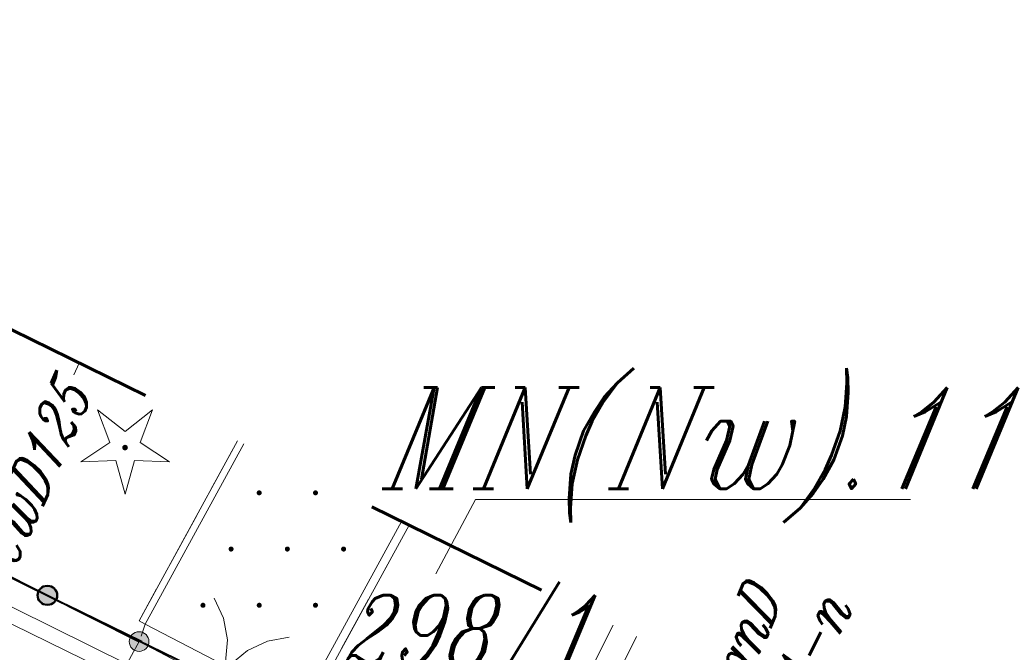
# Model space of a CAD drawing. Header units: millimetres. Extents: x -368 to -158, y 9368 to 9578.
# Tile 20 of 48: x -249 to -232, y 9489 to 9500. Entities that reach past the tile are written whole.
import ezdxf
from ezdxf.enums import TextEntityAlignment as Align

# ---------------------------------------------------------------- set-up
doc = ezdxf.new("R2010")
doc.units = ezdxf.units.MM
for name, pattern in [('Rakowicka 531_1 wstępna wersja$0$DGN Style 5', [7.845798, 3.362485, -4.483313]), ('Rakowicka 531_1 wstępna wersja$0$KTCR02-500', [1.5, 1, -0.5]), ('Rakowicka 531_1 wstępna wersja$0$KTJZ01-500', [2, 1.5, -0.5]), ('Rakowicka 531_1 wstępna wersja$0$PTTU04-500', [1.5, 1, -0.5])]:
    doc.linetypes.add(name, pattern=pattern)
doc.layers.add('-- RAMKA', color=11, linetype='Continuous')
for name, color, linetype, lineweight in [('Rakowicka 531_1 wstępna wersja$0$EGBD03', 250, 'Continuous', 0), ('Rakowicka 531_1 wstępna wersja$0$EPGPO_216', 7, 'Continuous', 0), ('Rakowicka 531_1 wstępna wersja$0$EPUPZ_251', 7, 'Continuous', 0), ('Rakowicka 531_1 wstępna wersja$0$GESIWP', 250, 'Continuous', 13), ('Rakowicka 531_1 wstępna wersja$0$GSLKBR', 250, 'Continuous', 13), ('Rakowicka 531_1 wstępna wersja$0$GSSIMO', 250, 'Continuous', 13), ('Rakowicka 531_1 wstępna wersja$0$KTCR02', 250, 'Continuous', 0), ('Rakowicka 531_1 wstępna wersja$0$KTJZ01', 250, 'Continuous', 0), ('Rakowicka 531_1 wstępna wersja$0$KTOK05_01', 250, 'Continuous', 0), ('Rakowicka 531_1 wstępna wersja$0$OBOP01_01', 250, 'Continuous', 0), ('Rakowicka 531_1 wstępna wersja$0$PTTU04', 250, 'Continuous', 0), ('Rakowicka 531_1 wstępna wersja$0$SUPC_01', 250, 'Continuous', 0), ('Rakowicka 531_1 wstępna wersja$0$SUPE_01', 250, 'Continuous', 0), ('Rakowicka 531_1 wstępna wersja$0$SUPG_01', 250, 'Continuous', 0), ('Rakowicka 531_1 wstępna wersja$0$SUPW_01', 250, 'Continuous', 0)]:
    doc.layers.add(name, color=color, linetype=linetype, lineweight=lineweight)
doc.layers.add('Rakowicka 531_1 wstępna wersja$0$GEPPGD', color=7, linetype='Continuous', lineweight=13, true_color=0x008000)
doc.styles.add('Rakowicka 531_1 wstępna wersja$0$Style-ITALIC_1250 I 0.20944', font='ITALIC_1250.shx', dxfattribs={"oblique": 12})

# ---------------------------------------------------------------- blocks, each defined once
blk = doc.blocks.new('Rakowicka 531_1 wstępna wersja$0$OBOP01_01_1')
at = {"layer": 'Rakowicka 531_1 wstępna wersja$0$OBOP01_01', "linetype": 'Continuous', "lineweight": 13}
h = blk.add_hatch(color=96, dxfattribs=at)
edge = h.paths.add_edge_path()
edge.add_arc((0, 0), 0.05, 0, 360)
at = {"layer": 'Rakowicka 531_1 wstępna wersja$0$OBOP01_01', "color": 96, "linetype": 'Continuous', "lineweight": 13, "flags": 128}
blk.add_lwpolyline([(0, -0.829), (-0.167, -0.23), (-0.788, -0.256), (-0.271, 0.088), (-0.487, 0.671), (0, 0.285), (0.487, 0.671), (0.271, 0.088), (0.788, -0.256), (0.167, -0.23), (0, -0.829)], close=True, dxfattribs=at)
blk = doc.blocks.new('Rakowicka 531_1 wstępna wersja$0$GSLKBR1')
at = {"layer": 'Rakowicka 531_1 wstępna wersja$0$GSLKBR', "color": 250, "linetype": 'Continuous', "lineweight": 13, "flags": 128}
for points in [[(12.99038, 7.5), (10.6066, 4.3934), (7.5, 2.00962), (3.88229, 0.51111), (0, 0)], [(0, 0), (3.88229, -0.51111), (7.5, -2.00962), (10.6066, -4.3934), (12.99038, -7.5)]]:
    blk.add_lwpolyline(points, dxfattribs=at)
blk = doc.blocks.new('Rakowicka 531_1 wstępna wersja$0$GESIWP1')
blk.add_hatch(color=0).paths.add_polyline_path([(0, -0.45), (-0.11647, -0.43467), (-0.225, -0.38971), (-0.3182, -0.3182), (-0.38971, -0.225), (-0.43467, -0.11647), (-0.45, 0), (-0.43467, 0.11647), (-0.38971, 0.225), (-0.3182, 0.3182), (-0.225, 0.38971), (-0.11647, 0.43467), (0, 0.45), (0.11647, 0.43467), (0.225, 0.38971), (0.3182, 0.3182), (0.38971, 0.225), (0.43467, 0.11647), (0.45, 0), (0.43467, -0.11647), (0.38971, -0.225), (0.3182, -0.3182), (0.225, -0.38971), (0.11647, -0.43467)])
blk = doc.blocks.new('Rakowicka 531_1 wstępna wersja')
at = {"layer": 'Rakowicka 531_1 wstępna wersja$0$KTOK05_01', "linetype": 'Continuous', "lineweight": 40}
h = blk.add_hatch(color=250, dxfattribs=at)
edge = h.paths.add_edge_path()
edge.add_arc((7425359.059, 5549060.372), 0.17, 0, 360)
at = {"layer": 'Rakowicka 531_1 wstępna wersja$0$KTOK05_01', "linetype": 'Continuous', "lineweight": 13}
h = blk.add_hatch(color=250, dxfattribs=at)
edge = h.paths.add_edge_path()
edge.add_arc((7425360.69, 5549059.55), 0.175, 0, 360)
at = {"layer": 'Rakowicka 531_1 wstępna wersja$0$EGBD03', "color": 96, "linetype": 'Continuous', "lineweight": 13, "flags": 128}
for points in [[(7425377.48, 5549032.21), (7425364.05, 5549039.31), (7425363.81, 5549038.86), (7425355.7, 5549042.97), (7425349.9, 5549045.91), (7425316.05, 5549062.26), (7425311.57, 5549064.57), (7425306.63, 5549067.13), (7425295.44, 5549072.28), (7425303.71, 5549087.75), (7425305.85, 5549086.73), (7425311.48, 5549083.92), (7425328.84, 5549075.25), (7425337.39, 5549070.98), (7425355.94, 5549061.91), (7425374.38, 5549052.81), (7425383.03, 5549048.34)], [(7425376.136, 5549056.393), (7425374.38, 5549052.81), (7425355.94, 5549061.91), (7425357.674, 5549065.46)]]:
    blk.add_lwpolyline(points, dxfattribs=at)
at = {"layer": 'Rakowicka 531_1 wstępna wersja$0$EPGPO_216', "color": 8, "linetype": 'Continuous', "lineweight": 40}
blk.add_line((7425360.739, 5549059.542), (7425359.394, 5549060.205), dxfattribs=at)
at = {"layer": 'Rakowicka 531_1 wstępna wersja$0$EPGPO_216', "color": 8, "linetype": 'Continuous', "lineweight": 13, "flags": 128}
blk.add_lwpolyline([(7425374.404, 5549062.079), (7425366.668, 5549062.079), (7425365.963, 5549060.754)], dxfattribs=at)
at = {"layer": 'Rakowicka 531_1 wstępna wersja$0$EPUPZ_251', "color": 8, "linetype": 'Continuous', "lineweight": 40}
for p, q in [((7425358.426, 5549060.683), (7425359.323, 5549060.241)), ((7425359.682, 5549060.064), (7425359.838, 5549059.986)), ((7425360.152, 5549059.831), (7425360.309, 5549059.754)), ((7425360.668, 5549059.577), (7425361.565, 5549059.134))]:
    blk.add_line(p, q, dxfattribs=at)
at = {"layer": 'Rakowicka 531_1 wstępna wersja$0$GEPPGD', "color": 250, "linetype": 'Rakowicka 531_1 wstępna wersja$0$DGN Style 5', "lineweight": 70, "flags": 128}
blk.add_lwpolyline([(7425284.958, 5549147.04), (7425252.6, 5549083.92), (7425409.418, 5549006.623), (7425423.137, 5549033.307), (7425330.222, 5549078.944), (7425348.524, 5549115.33), (7425284.958, 5549147.04)], close=True, dxfattribs=at)
at = {"layer": 'Rakowicka 531_1 wstępna wersja$0$GESIWP', "color": 250, "linetype": 'Continuous', "lineweight": 13, "flags": 128}
blk.add_lwpolyline([(7425362.551, 5549063.065), (7425360.8, 5549059.86), (7425363.57, 5549058.42), (7425365.356, 5549061.687)], dxfattribs=at)
at = {"layer": 'Rakowicka 531_1 wstępna wersja$0$GSSIMO', "color": 250, "linetype": 'Continuous', "lineweight": 13, "flags": 128}
for points in [[(7425362.438, 5549063.121), (7425360.69, 5549059.92), (7425360.8, 5549059.86), (7425362.551, 5549063.065)], [(7425365.356, 5549061.687), (7425363.57, 5549058.42), (7425363.7, 5549058.35), (7425365.489, 5549061.622)]]:
    blk.add_lwpolyline(points, dxfattribs=at)
at = {"layer": 'Rakowicka 531_1 wstępna wersja$0$KTCR02', "color": 250, "linetype": 'Rakowicka 531_1 wstępna wersja$0$KTCR02-500', "lineweight": 13, "flags": 128}
blk.add_lwpolyline([(7425354.7, 5549059.6), (7425355.71, 5549062.06), (7425360.69, 5549059.55)], dxfattribs=at)
at = {"layer": 'Rakowicka 531_1 wstępna wersja$0$KTJZ01', "color": 250, "linetype": 'Rakowicka 531_1 wstępna wersja$0$KTJZ01-500', "lineweight": 13, "flags": 128}
blk.add_lwpolyline([(7425359.45, 5549057.3), (7425360.69, 5549059.55), (7425363.49, 5549058.09), (7425362.39, 5549055.95)], dxfattribs=at)
at = {"layer": 'Rakowicka 531_1 wstępna wersja$0$KTOK05_01', "color": 250, "linetype": 'Continuous', "lineweight": 40}
blk.add_line((7425355.71, 5549062.06), (7425360.69, 5549059.55), dxfattribs=at)
at = {"layer": 'Rakowicka 531_1 wstępna wersja$0$KTOK05_01', "color": 250, "linetype": 'Continuous', "lineweight": 13}
blk.add_line((7425363.49, 5549058.09), (7425360.69, 5549059.55), dxfattribs=at)
at = {"layer": 'Rakowicka 531_1 wstępna wersja$0$KTOK05_01', "color": 250, "linetype": 'Continuous', "lineweight": 40}
for radius in [0.175, 0.17]:
    blk.add_circle((7425359.059, 5549060.372), radius, dxfattribs=at)
at = {"layer": 'Rakowicka 531_1 wstępna wersja$0$KTOK05_01', "color": 250, "linetype": 'Continuous', "lineweight": 13}
blk.add_circle((7425360.69, 5549059.55), 0.175, dxfattribs=at)
at = {"layer": 'Rakowicka 531_1 wstępna wersja$0$PTTU04', "color": 250, "linetype": 'Rakowicka 531_1 wstępna wersja$0$PTTU04-500', "lineweight": 13, "flags": 128}
for points in [[(7425362.438, 5549063.121), (7425360.69, 5549059.92), (7425360.8, 5549059.86), (7425360.69, 5549059.55), (7425355.71, 5549062.06), (7425357.46, 5549065.566)], [(7425365.489, 5549061.622), (7425363.7, 5549058.35), (7425363.49, 5549058.09), (7425370.748, 5549054.616), (7425372.472, 5549058.192)]]:
    blk.add_lwpolyline(points, dxfattribs=at)
at = {"layer": 'Rakowicka 531_1 wstępna wersja$0$SUPC_01', "color": 212, "linetype": 'Continuous', "lineweight": 13, "flags": 128}
blk.add_lwpolyline([(7425359.531, 5549064.296), (7425359.623, 5549064.503)], dxfattribs=at)
at = {"layer": 'Rakowicka 531_1 wstępna wersja$0$SUPE_01', "color": 1, "linetype": 'Continuous', "lineweight": 13, "flags": 128}
for points in [[(7425371.485, 5549055.337), (7425370.63, 5549053.87), (7425345.324, 5549066.286)], [(7425372.436, 5549053.23), (7425371.38, 5549053.74), (7425353.717, 5549062.498)]]:
    blk.add_lwpolyline(points, dxfattribs=at)
at = {"layer": 'Rakowicka 531_1 wstępna wersja$0$SUPW_01', "color": 5, "linetype": 'Continuous', "lineweight": 13, "flags": 128}
for points in [[(7425367.944, 5549057.512), (7425369.119, 5549059.839)], [(7425369.236, 5549059.04), (7425369.53, 5549059.637)]]:
    blk.add_lwpolyline(points, dxfattribs=at)
at = {"layer": 'Rakowicka 531_1 wstępna wersja$0$GESIWP', "color": 250, "linetype": 'Continuous', "lineweight": 13, "xscale": 0.1, "yscale": 0.1, "zscale": 0.1}
for p in [(7425362.825, 5549062.195), (7425363.825, 5549062.195), (7425362.325, 5549061.195), (7425363.325, 5549061.195), (7425364.325, 5549061.195), (7425361.825, 5549060.195), (7425362.825, 5549060.195), (7425363.825, 5549060.195)]:
    blk.add_blockref('Rakowicka 531_1 wstępna wersja$0$GESIWP1', p, dxfattribs=at)
at = {"layer": 'Rakowicka 531_1 wstępna wersja$0$KTOK05_01', "color": 250, "linetype": 'Continuous', "lineweight": 13, "xscale": 0.1, "yscale": 0.1, "zscale": 0.1, "rotation": 62.46117664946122}
blk.add_blockref('Rakowicka 531_1 wstępna wersja$0$GSLKBR1', (7425362.09, 5549058.82), dxfattribs=at)
at = {"layer": 'Rakowicka 531_1 wstępna wersja$0$OBOP01_01', "color": 96, "linetype": 'Continuous', "lineweight": 13}
blk.add_blockref('Rakowicka 531_1 wstępna wersja$0$OBOP01_01_1', (7425360.44, 5549063), dxfattribs=at)
at = {"layer": 'Rakowicka 531_1 wstępna wersja$0$EGBD03', "color": 96, "linetype": 'Continuous', "lineweight": 30, "insert": (7425364.291, 5549058.708), "char_height": 1.25, "attachment_point": 7, "rotation": 359.9998, "line_spacing_factor": 0.6, "style": 'Rakowicka 531_1 wstępna wersja$0$Style-ITALIC_1250 I 0.20944'}
blk.add_mtext('\\H1x;\\W0.8;298/1', dxfattribs=at)
at = {"layer": 'Rakowicka 531_1 wstępna wersja$0$EPGPO_216', "color": 8, "linetype": 'Continuous', "lineweight": 30, "style": 'Rakowicka 531_1 wstępna wersja$0$Style-ITALIC_1250 I 0.20944', "oblique": 12, "width": 0.777778}
blk.add_text('MN(Nw).11', height=1.8, dxfattribs=at).set_placement((7425370.681, 5549063.167), align=Align.MIDDLE_CENTER)
at = {"layer": 'Rakowicka 531_1 wstępna wersja$0$SUPC_01', "color": 212, "linetype": 'Continuous', "lineweight": 13, "style": 'Rakowicka 531_1 wstępna wersja$0$Style-ITALIC_1250 I 0.20944', "oblique": 12, "width": 0.8}
blk.add_text('cwD125', height=0.75, rotation=66.0375, dxfattribs=at).set_placement((7425358.833, 5549062.566), align=Align.MIDDLE_CENTER)
at = {"layer": 'Rakowicka 531_1 wstępna wersja$0$SUPG_01', "color": 250, "linetype": 'Continuous', "lineweight": 13, "style": 'Rakowicka 531_1 wstępna wersja$0$Style-ITALIC_1250 I 0.20944', "oblique": 12, "width": 0.8}
blk.add_text('gA-n', height=0.75, rotation=63.4232, dxfattribs=at).set_placement((7425372.527, 5549059.276), align=Align.MIDDLE_CENTER)
at = {"layer": 'Rakowicka 531_1 wstępna wersja$0$SUPG_01', "color": 250, "linetype": 'Continuous', "lineweight": 13, "insert": (7425372.042, 5549059.455), "char_height": 0.75, "attachment_point": 8, "rotation": 67.4259, "line_spacing_factor": 0.6, "style": 'Rakowicka 531_1 wstępna wersja$0$Style-ITALIC_1250 I 0.20944'}
blk.add_mtext('\\H1x;\\W0.8;gnD', dxfattribs=at)

msp = doc.modelspace()

# ---------------------------------------------------------------- block references
at = {"layer": '-- RAMKA'}
msp.add_blockref('Rakowicka 531_1 wstępna wersja', (-7425607.631, -5539570.812), dxfattribs=at)

doc.saveas('drawing.dxf')
